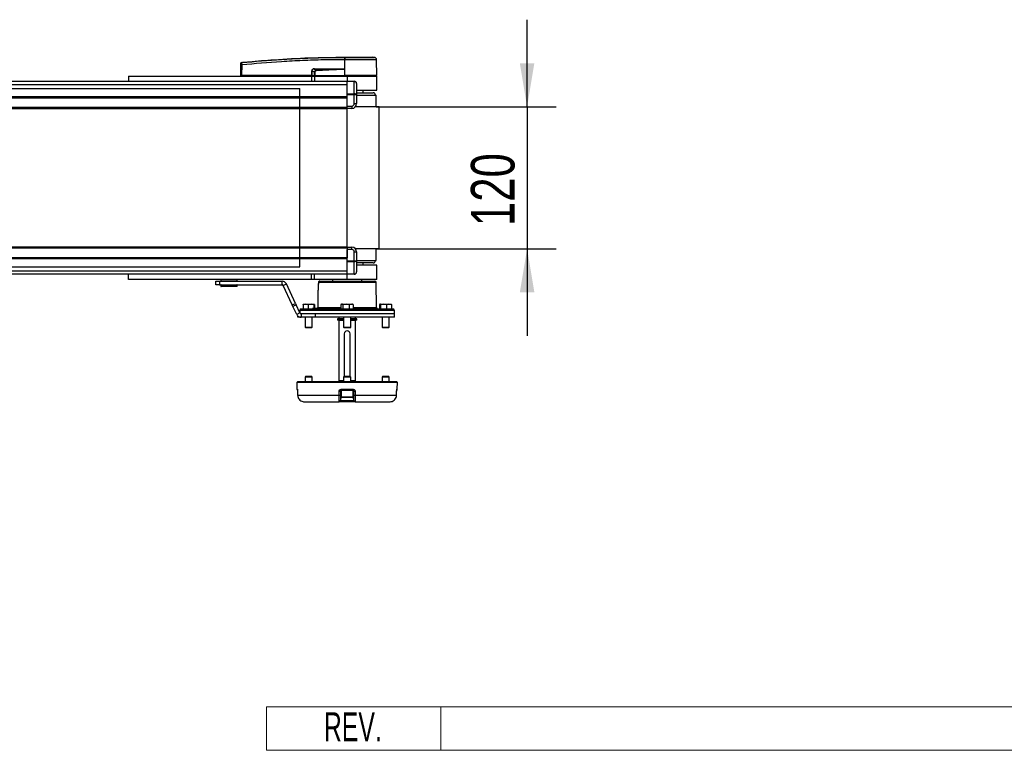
# Model space of a CAD drawing. Header units: millimetres. Extents: x 0 to 420, y 0 to 297.
# Tile 5 of 17: x 198 to 266, y 66 to 116. Entities that reach past the tile are written whole.
import ezdxf
from ezdxf.enums import TextEntityAlignment as Align

# ---------------------------------------------------------------- set-up
doc = ezdxf.new("R2010")
doc.units = ezdxf.units.MM
doc.layers.add('CARTIGLIO', color=140, linetype='Continuous')
doc.layers.add('QUOTE', color=174, linetype='Continuous')
doc.styles.add('SLDTEXTSTYLE0', font='TXT', dxfattribs={"width": 0.638298})
doc.styles.add('SLDTEXTSTYLE3', font='TXT', dxfattribs={"width": 0.75})
doc.dimstyles.new('SLDDIMSTYLE1', dxfattribs={"dimtxt": 3, "dimasz": 3, "dimexe": 0, "dimexo": 0.0625, "dimgap": 0.75, "dimtad": 1, "dimlfac": 12.292419, "dimrnd": 1e-09, "dimzin": 12, "dimdsep": 46, "dimtxsty": 'SLDTEXTSTYLE3', "dimsah": 1, "dimcen": 0.09, "dimadec": 0, "dimazin": 3, "dimtfac": 1, "dimtdec": 3, "dimtmove": 0, "dimatfit": 0, "dimfxl": 0, "dimfrac": 2, "dimtolj": 1, "dimtzin": 12, "dimarcsym": 0})

# ---------------------------------------------------------------- blocks, each defined once
blk = doc.blocks.new('SW_NOTE_0_27')
at = {"layer": 'CARTIGLIO', "color": 0, "insert": (2.34, 2.578), "char_height": 2, "attachment_point": 2, "style": 'SLDTEXTSTYLE0'}
blk.add_mtext('REV.', dxfattribs=at)
blk = doc.blocks.new('Cartiglio ALUSIC')
at = {"color": 161, "linetype": 'Continuous', "lineweight": 18}
for p, q in [((113.971, 150.999), (113.971, 153.999)), ((113.971, 153.999), (313.621, 153.999)), ((125.971, 153.999), (125.971, 150.999)), ((113.971, 150.999), (313.621, 150.999))]:
    blk.add_line(p, q, dxfattribs=at)
at = {"layer": 'CARTIGLIO', "color": 140}
blk.add_blockref('SW_NOTE_0_27', (117.568, 151.037), dxfattribs=at)
at = {"layer": 'CARTIGLIO', "color": 140, "style": 'SLDTEXTSTYLE0', "width": 0.638298}
for tag, height, p in [('AUTOATTR1', 3.5, (223.449, 133.7)), ('AUTOATTR2', 3.5, (221.929, 127.422)), ('AUTOATTR11', 3.5, (222.862, 121.411)), ('AUTOATTR8', 4, (219.244, 110.003)), ('AUTOATTR9', 4, (218.122, 100.423)), ('AUTOATTR0', 4, (249.033, 100.312))]:
    blk.add_attdef(tag, text='', height=height, dxfattribs=at).set_placement(p, align=Align.TOP_CENTER)
at = {"layer": 'CARTIGLIO', "color": 140}
for tag in ['AUTOATTR13', 'AUTOATTR12', 'AUTOATTR10', 'AUTOATTR7', 'AUTOATTR6', 'AUTOATTR5', 'AUTOATTR4', 'AUTOATTR3']:
    blk.add_attdef(tag, (0, 0), '', height=4, dxfattribs=at)
blk = doc.blocks.new('_D_2')
at = {"layer": 'QUOTE'}
for p, q in [((233.106, 110.463), (233.106, 116.463)), ((222.721, 110.463), (235.106, 110.463)), ((233.106, 110.463), (233.106, 100.701)), ((222.721, 100.701), (235.106, 100.701)), ((233.106, 100.701), (233.106, 94.701))]:
    blk.add_line(p, q, dxfattribs=at)
for points in [[(233.106, 110.463), (233.606, 113.463), (232.606, 113.463)], [(233.106, 100.701), (232.606, 97.701), (233.606, 97.701)]]:
    blk.add_solid(points, dxfattribs=at)
at = {"layer": 'QUOTE', "insert": (229.239, 102.257), "char_height": 3, "attachment_point": 1, "rotation": 90, "style": 'SLDTEXTSTYLE3'}
blk.add_mtext('120', dxfattribs=at)

msp = doc.modelspace()

# ---------------------------------------------------------------- linework, layer by layer
at = {"color": 7, "linetype": 'Continuous', "lineweight": 25}
for p, q in [((220.55073, 113.88003), (220.55084, 113.88003)), ((222.5991, 113.86883), (222.4576, 113.88003)), ((213.39943, 112.61909), (213.40578, 113.34752)), ((213.46539, 113.34752), (213.45904, 112.61909)), ((213.46521, 113.51988), (213.46515, 113.51987)), ((220.55061, 113.70852), (220.53741, 113.70852)), ((220.55061, 113.70852), (220.54981, 112.61909)), ((222.75408, 112.61909), (222.74457, 113.70847)), ((205.67073, 112.57841), (205.67073, 112.22944)), ((205.67073, 112.57841), (218.28013, 112.57841)), ((213.39943, 112.61909), (213.45904, 112.61909)), ((213.43904, 112.61909), (213.43975, 112.57841)), ((218.28446, 112.61909), (213.45904, 112.61909)), ((213.46204, 112.61909), (213.4621, 112.57841)), ((218.28013, 112.57841), (218.28013, 112.22944)), ((218.28013, 112.57841), (218.48351, 112.57841)), ((218.28446, 112.61909), (218.28574, 112.94748)), ((218.29966, 112.61909), (218.28446, 112.61909)), ((218.28765, 112.61909), (218.28771, 112.57841)), ((218.30095, 112.94748), (218.29966, 112.61909)), ((218.29966, 112.61909), (218.48103, 112.61909)), ((218.47256, 112.85826), (218.30095, 112.94748)), ((218.32776, 112.61909), (218.32826, 112.57841)), ((218.46329, 113.05958), (218.60632, 112.98523)), ((220.37239, 113.05958), (218.46329, 113.05958)), ((218.46434, 113.08061), (220.37343, 113.08061)), ((218.48351, 112.57841), (218.48351, 112.22944)), ((218.48351, 112.57841), (220.72066, 112.57841)), ((218.48726, 112.61909), (220.54942, 112.61909)), ((218.50002, 112.61909), (218.50031, 112.57841)), ((220.54548, 113.07082), (220.54552, 113.0663)), ((220.54552, 113.0663), (220.54942, 112.61909)), ((220.54981, 112.61909), (220.54942, 112.61909)), ((222.75408, 112.61909), (220.54981, 112.61909)), ((220.55147, 112.61909), (220.5515, 112.57841)), ((220.72066, 112.57841), (222.75443, 112.57841)), ((220.72066, 112.57841), (220.72066, 112.22944)), ((222.71376, 112.57841), (222.71447, 112.61909)), ((222.75443, 111.6022), (222.75443, 112.57841)), ((58.01876, 112.00666), (220.72066, 112.00666)), ((190.35043, 112.22944), (220.72066, 112.22944)), ((220.72066, 112.22944), (221.20876, 112.22944)), ((220.72066, 112.20561), (220.72066, 112.22944)), ((221.20876, 112.20561), (220.72066, 112.20561)), ((220.72066, 111.35841), (220.72066, 112.20561)), ((221.20876, 112.22944), (221.20876, 112.20561)), ((221.20876, 111.35841), (221.20876, 112.20561)), ((221.37147, 112.06674), (221.37147, 111.26719)), ((58.01876, 111.17188), (220.72066, 111.17188)), ((220.72066, 111.35841), (221.20876, 111.35841)), ((220.72066, 111.30088), (220.72066, 111.35841)), ((221.20876, 111.30088), (220.72066, 111.30088)), ((220.72066, 110.52107), (220.72066, 111.30088)), ((221.20876, 111.35841), (221.20876, 111.30088)), ((221.20876, 110.68377), (221.20876, 111.30088)), ((221.37147, 111.4395), (222.51038, 111.4395)), ((221.37147, 111.2768), (222.71376, 111.2768)), ((221.37147, 111.26719), (221.37147, 110.68377)), ((221.3796, 111.6022), (222.75443, 111.6022)), ((221.8189, 111.4395), (221.8189, 111.6022)), ((222.72538, 110.46329), (222.71376, 111.2768)), ((58.01876, 111.09053), (220.72066, 111.09053)), ((220.72066, 110.43972), (220.72066, 111.09053)), ((220.72066, 110.52107), (221.04606, 110.52107)), ((221.04606, 110.52107), (221.04606, 110.35837)), ((221.20876, 110.68377), (221.37147, 110.68377)), ((222.91713, 110.46329), (221.28538, 110.46329)), ((222.91713, 100.70117), (222.91713, 110.46329)), ((58.01876, 110.43972), (220.72066, 110.43972)), ((58.01876, 110.35837), (220.72066, 110.35837)), ((220.72066, 110.35837), (220.72066, 110.43972)), ((221.04606, 110.35837), (220.72066, 110.35837)), ((220.72066, 100.80609), (220.72066, 110.35837)), ((220.72066, 100.80609), (58.01876, 100.80609)), ((220.72066, 100.72474), (58.01876, 100.72474)), ((220.72066, 100.80609), (221.04606, 100.80609)), ((220.72066, 100.80609), (220.72066, 100.72474)), ((220.72066, 100.72474), (220.72066, 100.07393)), ((221.04606, 100.64339), (220.72066, 100.64339)), ((220.72066, 99.86357), (220.72066, 100.64339)), ((221.04606, 100.64339), (221.04606, 100.80609)), ((221.20876, 99.86357), (221.20876, 100.48068)), ((221.20876, 100.48068), (221.37147, 100.48068)), ((222.91713, 100.70117), (221.28538, 100.70117)), ((221.37147, 100.48068), (221.37147, 99.89727)), ((222.71376, 99.88766), (222.72538, 100.70117)), ((220.72066, 100.07393), (58.01876, 100.07393)), ((220.72066, 99.99258), (58.01876, 99.99258)), ((220.72066, 99.86357), (221.20876, 99.86357)), ((220.72066, 99.80605), (220.72066, 99.86357)), ((221.20876, 99.80605), (220.72066, 99.80605)), ((220.72066, 98.95884), (220.72066, 99.80605)), ((221.20876, 99.86357), (221.20876, 99.80605)), ((221.20876, 98.95884), (221.20876, 99.80605)), ((221.37147, 99.89727), (221.37147, 99.09772)), ((221.37147, 99.88766), (222.71376, 99.88766)), ((222.51038, 99.72496), (221.37147, 99.72496)), ((221.8189, 99.56226), (221.8189, 99.72496)), ((220.72066, 99.1578), (58.01876, 99.1578)), ((220.72066, 98.93502), (190.6904, 98.93502)), ((205.67073, 98.58605), (205.67073, 98.93502)), ((218.28013, 98.58605), (218.28013, 98.93502)), ((218.48351, 98.58605), (218.48351, 98.93502)), ((220.72066, 98.95884), (221.20876, 98.95884)), ((220.72066, 98.93502), (220.72066, 98.95884)), ((221.20876, 98.93502), (220.72066, 98.93502)), ((220.72066, 98.58605), (220.72066, 98.93502)), ((221.20876, 98.95884), (221.20876, 98.93502)), ((222.75443, 99.56226), (221.3796, 99.56226)), ((222.75443, 98.58605), (222.75443, 99.56226)), ((218.28013, 98.58605), (205.67073, 98.58605)), ((208.80106, 98.58605), (208.80106, 98.58401)), ((209.45101, 98.58401), (209.45101, 98.58605)), ((211.69373, 98.21997), (211.69373, 98.46402)), ((211.69373, 98.46402), (211.93778, 98.46402)), ((211.93778, 98.46402), (211.93778, 98.21997)), ((211.93778, 98.46402), (216.24545, 98.46402)), ((212.03264, 98.57063), (212.02816, 98.48521)), ((212.02816, 98.48521), (213.14901, 98.48521)), ((212.04166, 98.57063), (212.03264, 98.57063)), ((213.14454, 98.57063), (212.04166, 98.57063)), ((212.05324, 98.46809), (212.04441, 98.46809)), ((213.13276, 98.46809), (212.05324, 98.46809)), ((212.09235, 98.46809), (212.09235, 98.46402)), ((213.08483, 98.46402), (213.08483, 98.46809)), ((213.14901, 98.48521), (213.14454, 98.57063)), ((216.24545, 98.21997), (216.24545, 98.46402)), ((216.31918, 98.173), (216.54037, 98.27614)), ((217.16862, 96.92885), (216.54037, 98.27614)), ((218.48351, 98.58605), (218.28013, 98.58605)), ((220.72066, 98.58605), (218.48351, 98.58605)), ((218.73965, 98.36771), (218.73934, 98.3678)), ((222.71706, 98.36771), (218.73965, 98.36771)), ((218.83752, 98.46362), (222.61945, 98.46362)), ((219.70377, 98.58605), (219.70377, 98.46362)), ((222.75443, 98.58605), (220.72066, 98.58605)), ((221.73754, 98.46362), (221.73754, 98.58605)), ((222.74708, 96.64779), (222.71706, 98.36771)), ((211.93778, 98.21997), (211.69373, 98.21997)), ((211.93778, 98.21997), (216.24545, 98.21997)), ((212.02816, 98.19878), (212.03264, 98.11336)), ((213.14901, 98.19878), (212.02816, 98.19878)), ((212.03264, 98.11336), (213.14454, 98.11336)), ((212.04441, 98.2159), (213.13276, 98.2159)), ((212.05764, 98.09794), (212.04889, 98.09794)), ((213.12829, 98.09794), (212.05764, 98.09794)), ((212.09235, 98.21997), (212.09235, 98.2159)), ((213.08483, 98.2159), (213.08483, 98.21997)), ((213.14454, 98.11336), (213.14901, 98.19878)), ((216.94743, 96.82571), (216.31918, 98.173)), ((218.7153, 97.8542), (218.69424, 96.64779)), ((218.7167, 97.8542), (218.7153, 97.8542)), ((218.73265, 98.01406), (218.73236, 98.01415)), ((216.94743, 96.82571), (217.16862, 96.92885)), ((217.16862, 96.92885), (217.21507, 96.82923)), ((216.99389, 96.72609), (216.94743, 96.82571)), ((217.21507, 96.82923), (216.99389, 96.72609)), ((217.25305, 96.1703), (216.99389, 96.72609)), ((217.47424, 96.27344), (217.21507, 96.82923)), ((217.47424, 96.27344), (217.25305, 96.1703)), ((217.47063, 96.45596), (217.46768, 96.2875)), ((223.97069, 96.45596), (217.47063, 96.45596)), ((217.54797, 96.22647), (217.53594, 96.22647)), ((217.54797, 96.22647), (217.54797, 95.98242)), ((218.52226, 96.22647), (217.54797, 96.22647)), ((217.56823, 96.55188), (223.87308, 96.55188)), ((217.86978, 96.87728), (217.68892, 96.85614)), ((217.68892, 96.85614), (217.68892, 96.55188)), ((217.70129, 96.87728), (217.7006, 96.87703)), ((217.70197, 96.87728), (217.86978, 96.87728)), ((218.05065, 96.85614), (217.86978, 96.87728)), ((217.86978, 96.87728), (218.24457, 96.87728)), ((218.24457, 96.87728), (218.05065, 96.85614)), ((218.05065, 96.85614), (218.05065, 96.55188)), ((218.43849, 96.85614), (218.24457, 96.87728)), ((218.24457, 96.87728), (218.45154, 96.87728)), ((218.33802, 96.59255), (218.33731, 96.55188)), ((218.34531, 96.59255), (218.33802, 96.59255)), ((218.34531, 96.59255), (218.34481, 96.55188)), ((218.41999, 96.59255), (218.34531, 96.59255)), ((218.41999, 96.59255), (218.41949, 96.55188)), ((218.44726, 96.59255), (218.41999, 96.59255)), ((218.43849, 96.85614), (218.43849, 96.59255)), ((218.44726, 96.59255), (218.44754, 96.55188)), ((218.64243, 96.59255), (218.44726, 96.59255)), ((218.4529, 96.87703), (218.45222, 96.87728)), ((218.46459, 96.85614), (218.46459, 96.59255)), ((223.9747, 96.22647), (218.52037, 96.22647)), ((218.52226, 96.22647), (218.52226, 95.98242)), ((223.9747, 96.22647), (218.52226, 96.22647)), ((218.65036, 96.59255), (218.64965, 96.55188)), ((218.65666, 96.59255), (218.65613, 96.55188)), ((218.69424, 96.64779), (220.29606, 96.64779)), ((218.71654, 96.59255), (218.71583, 96.55188)), ((218.72384, 96.59255), (218.71654, 96.59255)), ((218.72384, 96.59255), (218.72333, 96.55188)), ((218.74919, 96.59255), (218.72384, 96.59255)), ((218.74919, 96.59255), (218.74869, 96.55188)), ((218.78978, 96.59255), (218.74919, 96.59255)), ((218.78978, 96.59255), (218.79043, 96.55188)), ((218.8464, 96.59255), (218.78978, 96.59255)), ((218.8464, 96.59255), (218.84705, 96.55188)), ((218.84834, 96.59255), (218.8464, 96.59255)), ((218.84905, 96.55188), (218.84834, 96.59255)), ((219.23357, 96.55188), (219.23286, 96.59255)), ((220.29606, 96.85614), (220.29606, 96.55188)), ((220.34519, 96.87728), (220.32511, 96.86997)), ((220.34519, 96.87728), (220.36425, 96.87728)), ((220.36425, 96.87728), (220.64475, 96.87728)), ((220.64475, 96.87728), (220.43245, 96.85614)), ((220.43245, 96.85614), (220.43245, 96.55188)), ((220.85704, 96.85614), (220.64475, 96.87728)), ((220.64475, 96.87728), (221.00115, 96.87728)), ((221.00115, 96.87728), (220.85704, 96.85614)), ((220.85704, 96.85614), (220.85704, 96.55188)), ((221.14525, 96.85614), (221.00115, 96.87728)), ((221.00115, 96.87728), (221.09612, 96.87728)), ((221.11621, 96.86997), (221.09612, 96.87728)), ((221.14525, 96.85614), (221.14525, 96.55188)), ((221.14525, 96.64779), (222.74708, 96.64779)), ((222.95924, 96.85614), (223.12719, 96.87728)), ((222.95924, 96.85614), (222.95924, 96.55188)), ((222.9891, 96.87728), (222.98419, 96.87549)), ((222.99394, 96.87728), (223.23131, 96.87728)), ((223.23131, 96.87728), (223.02865, 96.85614)), ((223.02865, 96.85614), (223.02865, 96.55188)), ((223.43397, 96.85614), (223.23131, 96.87728)), ((223.23131, 96.87728), (223.60193, 96.87728)), ((223.60193, 96.87728), (223.43397, 96.85614)), ((223.43397, 96.85614), (223.43397, 96.55188)), ((223.76989, 96.85614), (223.60193, 96.87728)), ((223.60193, 96.87728), (223.74003, 96.87728)), ((223.74494, 96.87549), (223.74003, 96.87728)), ((223.76989, 96.85614), (223.76989, 96.55188)), ((223.9747, 96.22647), (223.97069, 96.45596)), ((223.9747, 95.98242), (223.9747, 96.22647)), ((217.31725, 95.98242), (217.31725, 96.08132)), ((217.3986, 95.98242), (217.31725, 95.98242)), ((217.3986, 96.02184), (217.3986, 95.98242)), ((217.54797, 95.98242), (217.3986, 95.98242)), ((218.52226, 95.98242), (217.54797, 95.98242)), ((217.8327, 95.98242), (217.8327, 95.29907)), ((218.3208, 95.29907), (218.3208, 95.98242)), ((223.9747, 95.98242), (218.52226, 95.98242)), ((220.05165, 95.86893), (220.05165, 95.78757)), ((220.4766, 95.86893), (220.05165, 95.86893)), ((220.4766, 95.78757), (220.05165, 95.78757)), ((220.1512, 95.98242), (220.1512, 95.86893)), ((220.1512, 95.77944), (220.1512, 91.63054)), ((220.1512, 95.77944), (220.4766, 95.77944)), ((220.17561, 95.78757), (220.17561, 95.77944)), ((220.4766, 95.98242), (220.4766, 95.29907)), ((220.96471, 95.29907), (220.96471, 95.98242)), ((221.38967, 95.86893), (220.96471, 95.86893)), ((221.38967, 95.78757), (220.96471, 95.78757)), ((220.96471, 95.77944), (221.29011, 95.77944)), ((221.26571, 95.77944), (221.26571, 95.78757)), ((221.29011, 95.86893), (221.29011, 95.98242)), ((221.29011, 91.63054), (221.29011, 95.77944)), ((221.38967, 95.78757), (221.38967, 95.86893)), ((223.12051, 95.98242), (223.12051, 95.29907)), ((223.60862, 95.29907), (223.60862, 95.98242)), ((217.8327, 95.29907), (217.88151, 95.25026)), ((217.8327, 95.29907), (218.3208, 95.29907)), ((218.27199, 95.25026), (217.88151, 95.25026)), ((218.27199, 95.25026), (218.3208, 95.29907)), ((220.4766, 95.29907), (220.52542, 95.25026)), ((220.4766, 95.29907), (220.96471, 95.29907)), ((220.53533, 95.25026), (220.52542, 95.25026)), ((220.9159, 95.25026), (220.53533, 95.25026)), ((220.9159, 95.25026), (220.96471, 95.29907)), ((223.12051, 95.29907), (223.16932, 95.25026)), ((223.12051, 95.29907), (223.60862, 95.29907)), ((223.17184, 95.25026), (223.16932, 95.25026)), ((223.55981, 95.25026), (223.17184, 95.25026)), ((223.55981, 95.25026), (223.60862, 95.29907)), ((220.51728, 94.8439), (220.51728, 91.99662)), ((220.92404, 91.99662), (220.92404, 94.8439)), ((217.2636, 91.50812), (217.26786, 91.0193)), ((217.2636, 91.50812), (224.17772, 91.50812)), ((217.30392, 91.54879), (217.30392, 91.50812)), ((217.30392, 91.54879), (224.1374, 91.54879)), ((217.88151, 91.91487), (217.8327, 91.86606)), ((217.8327, 91.86606), (217.8327, 91.54879)), ((218.30523, 91.86606), (217.8327, 91.86606)), ((217.88151, 91.91487), (218.25954, 91.91487)), ((218.25954, 91.91487), (218.27199, 91.91487)), ((218.3208, 91.86606), (218.27199, 91.91487)), ((218.3208, 91.86606), (218.30523, 91.86606)), ((218.3208, 91.54879), (218.3208, 91.86606)), ((220.1512, 91.63054), (220.15406, 91.54879)), ((220.1512, 91.63054), (220.4766, 91.63054)), ((220.52542, 91.91487), (220.4766, 91.86606)), ((220.4766, 91.86606), (220.4766, 91.54879)), ((220.96471, 91.86606), (220.4766, 91.86606)), ((220.52542, 91.91487), (220.91201, 91.91487)), ((220.91201, 91.91487), (220.9159, 91.91487)), ((220.96471, 91.86606), (220.9159, 91.91487)), ((220.96471, 91.54879), (220.96471, 91.86606)), ((220.96471, 91.63054), (221.29011, 91.63054)), ((221.28726, 91.54879), (221.29011, 91.63054)), ((223.16932, 91.91487), (223.12051, 91.86606)), ((223.12051, 91.86606), (223.12051, 91.54879)), ((223.56868, 91.86606), (223.12051, 91.86606)), ((223.16932, 91.91487), (223.52786, 91.91487)), ((223.52786, 91.91487), (223.55981, 91.91487)), ((223.60862, 91.86606), (223.55981, 91.91487)), ((223.60862, 91.86606), (223.56868, 91.86606)), ((223.60862, 91.54879), (223.60862, 91.86606)), ((224.1374, 91.50812), (224.1374, 91.54879)), ((224.17345, 91.0193), (224.17772, 91.50812)), ((217.26786, 91.0193), (217.29403, 91.0193)), ((217.31187, 90.89914), (217.31289, 90.8994)), ((217.31249, 90.899), (217.31586, 90.60927)), ((220.26568, 90.89869), (220.26062, 90.60864)), ((220.31389, 90.89869), (220.26568, 90.89869)), ((220.29635, 91.0193), (221.14496, 91.0193)), ((221.13496, 90.93866), (220.30635, 90.93866)), ((220.31389, 90.93866), (220.31389, 90.49937)), ((221.12742, 90.49937), (221.12742, 90.93866)), ((221.17563, 90.89869), (221.12742, 90.89869)), ((221.1807, 90.60864), (221.17563, 90.89869)), ((224.12545, 90.60894), (224.12883, 90.899)), ((224.12843, 90.8994), (224.12946, 90.89916)), ((224.14728, 91.0193), (224.17345, 91.0193)), ((217.31586, 90.6091), (217.31586, 90.60894)), ((217.3163, 90.60935), (220.1662, 90.60935)), ((217.76924, 90.16583), (220.17295, 90.16583)), ((221.26837, 90.16583), (220.17295, 90.16583)), ((220.25428, 90.24576), (221.18703, 90.24576)), ((220.31389, 90.49937), (221.11932, 90.49937)), ((221.07861, 90.45055), (220.36271, 90.45055)), ((221.11932, 90.49937), (221.12742, 90.49937)), ((221.26837, 90.16583), (223.67207, 90.16583)), ((221.27511, 90.60935), (224.12502, 90.60935))]:
    msp.add_line(p, q, dxfattribs=at)
at = {"color": 7, "linetype": 'Continuous'}
for p, q in [((61.2728, 111.72423), (217.46662, 111.72423)), ((217.46662, 99.44023), (217.46662, 111.72423)), ((61.2728, 99.44023), (217.46662, 99.44023))]:
    msp.add_line(p, q, dxfattribs=at)
at = {"color": 7, "linetype": 'Continuous', "lineweight": 25, "flags": 128}
for points in [[(220.37239, 113.05958), (220.46934, 113.06335), (220.54552, 113.0663)], [(218.73934, 98.3678), (218.73445, 98.12025), (218.73237, 98.01415)], [(218.73965, 98.36771), (218.73804, 98.28638), (218.73265, 98.01406)], [(220.51728, 91.99662), (220.53276, 91.91879), (220.53443, 91.91487)], [(220.90688, 91.91487), (220.90855, 91.91879), (220.92404, 91.99662)], [(217.31248, 90.899), (217.31199, 90.89909), (217.31187, 90.89914)], [(217.31289, 90.8994), (217.3148, 90.73674), (217.3163, 90.60935)], [(220.1662, 90.60935), (220.16912, 90.77202), (220.1714, 90.8994)], [(221.26992, 90.8994), (221.27283, 90.73674), (221.27511, 90.60935)], [(224.12502, 90.60935), (224.12693, 90.77202), (224.12843, 90.8994)], [(224.12946, 90.89916), (224.12933, 90.89909), (224.12882, 90.899)], [(217.31586, 90.60894), (217.31536, 90.60903), (217.3163, 90.60935)], [(224.12502, 90.60935), (224.12595, 90.60903), (224.12545, 90.60894)]]:
    msp.add_lwpolyline(points, dxfattribs=at)
at = {"color": 7, "linetype": 'Continuous', "lineweight": 25}
for centre, radius, start, end in [((221.14852, 113.74288), 0.61207, 168.1201678, 183.2190123), ((223.84991, 113.49266), 3.32173, 173.3031905, 173.4966106), ((221.16179, 113.74247), 0.61213, 168.0817426, 183.1800729), ((222.58187, 113.70705), 0.1627, 0.5000113, 83.9231277), ((213.43559, 111.54649), 1.80127, 89.0518988, 90.9481012), ((213.4715, 113.44288), 0.06488, 96.1041945, 179.3841407), ((218.29334, 115.01948), 2.07202, 269.78976, 270.21024), ((218.29581, 113.07841), 0.16854, 353.5856583, 0.7475902), ((162.41807, 110.26961), 56.25383, 2.7312588, 2.7669963), ((220.2049, 113.07841), 0.16854, 353.5856583, 0.7475902), ((221.20876, 112.06674), 0.1627, 0, 90), ((222.51038, 111.2768), 0.1627, 0, 90), ((221.04606, 110.68377), 0.1627, 270, 0), ((221.04606, 110.68377), 0.3254, 270, 0), ((221.04606, 100.48068), 0.3254, 0, 90), ((221.04606, 100.48068), 0.1627, 0, 90), ((222.51038, 99.88766), 0.1627, 270, 0), ((221.20876, 99.09772), 0.1627, 270, 0), ((212.04441, 98.48436), 0.01627, 177, 270), ((212.04889, 98.56978), 0.01627, 90, 177), ((213.12829, 98.56978), 0.01627, 3, 90), ((213.13276, 98.48436), 0.01627, 270, 3), ((216.24545, 98.13862), 0.3254, 25, 90), ((222.61945, 98.366), 0.09762, 1, 90), ((212.04441, 98.19963), 0.01627, 90, 183), ((212.04889, 98.11421), 0.01627, 183, 270), ((213.12829, 98.11421), 0.01627, 270, 357), ((213.13276, 98.19963), 0.01627, 357, 90), ((216.24545, 98.13862), 0.08135, 25, 90), ((218.75739, 97.85349), 0.0407, 156.0337144, 179.001595), ((217.56823, 96.45425), 0.09762, 90, 179), ((218.59663, 96.6495), 0.09762, 324.3146653, 359), ((222.84468, 96.6495), 0.09762, 181, 270), ((223.87308, 96.45425), 0.09762, 1, 90), ((220.72066, 94.8439), 0.20338, 0, 180), ((217.34921, 91.02001), 0.08135, 180.5, 239.6562563), ((217.37585, 91.01999), 0.08182, 180.4839293, 208.0175912), ((220.2345, 93.01925), 2.12078, 268.2948949, 270.8423603), ((220.46744, 90.99957), 0.17222, 173.4212519, 200.7118678), ((220.97387, 90.99957), 0.17222, 339.2881322, 6.5787481), ((221.20681, 93.01925), 2.12078, 269.1576397, 271.7051051), ((224.0921, 91.02001), 0.08135, 300.2284648, 359.5), ((224.06546, 91.01999), 0.08183, 332.0869882, 359.5159998), ((220.22934, 92.72723), 2.11882, 268.2925356, 270.845926), ((220.17295, 90.24718), 0.08135, 270, 359), ((220.36271, 90.49937), 0.04881, 180, 270), ((221.07861, 90.49937), 0.04881, 270, 0), ((221.21198, 92.72723), 2.11882, 269.154074, 271.7074644), ((221.26837, 90.24718), 0.08135, 181, 270)]:
    msp.add_arc(centre, radius, start, end, dxfattribs=at)
for centre, major_axis, ratio, start_param, end_param in [((218.5744, 112.86456), (0.27661, -0.13605), 0.60672542, 2.25200573, 3.42889257), ((218.57235, 112.86477), (0.2617, -0.12953), 0.5569608, 2.25321842, 3.43010526), ((218.67374, 112.81207), (0.1864, -0.09917), 0.77058227, 2.30113884, 3.47802567), ((218.67374, 112.81243), (0.16271, -0.086), 0.66301777, 2.29905058, 3.47593741), ((221.20876, 112.06674), (0.1627, 0), 0.85355339, 0, 1.57079633), ((221.20876, 111.26719), (0.1627, 0), 0.56066017, 0, 1.57079633), ((221.20876, 111.26719), (0.1627, 0), 0.20710678, 0, 1.57079633), ((221.20876, 99.89727), (0.1627, 0), 0.20710678, 4.71238898, 6.28318531), ((221.20876, 99.89727), (0.1627, 0), 0.56066017, 4.71238898, 6.28318531), ((221.20876, 99.09772), (0.1627, 0), 0.85355339, 4.71238898, 6.28318531)]:
    msp.add_ellipse(centre, major_axis=major_axis, ratio=ratio, start_param=start_param, end_param=end_param, dxfattribs=at)
for points, knots in [([(213.4646, 113.50739), (214.38069, 113.591), (215.77693, 113.71842), (217.65833, 113.81214), (219.10422, 113.8618), (220.06662, 113.86176), (220.54955, 113.86889), (220.54955, 113.86889)], [0, 0, 0, 0, 0.38876695, 0.59252789, 0.79628932, 0.99999932, 1, 1, 1, 1]), ([(213.46521, 113.51988), (213.49254, 113.52265), (213.66119, 113.53978), (214.40116, 113.612), (215.92153, 113.7362), (218.11507, 113.85556), (219.73851, 113.87187), (220.55073, 113.88003)], [0, 0, 0, 0, 0.01170126, 0.07220884, 0.31419353, 0.65688711, 1, 1, 1, 1]), ([(220.54955, 113.86889), (220.54955, 113.86889), (220.55399, 113.86889), (220.55843, 113.86889), (220.56286, 113.86889)], [0, 0, 0, 0, 0.00036549, 1, 1, 1, 1]), ([(220.55084, 113.88003), (220.67162, 113.88003), (220.91355, 113.88003), (221.26991, 113.88003), (221.60116, 113.88003), (221.89572, 113.88003), (222.13832, 113.88003), (222.31933, 113.88003), (222.4363, 113.88003), (222.4505, 113.88003), (222.4576, 113.88003)], [0, 0, 0, 0, 0.12488045, 0.25013958, 0.37464939, 0.49981249, 0.62476421, 0.74955772, 0.87492377, 1, 1, 1, 1]), ([(220.56286, 113.86889), (220.6585, 113.86887), (220.84977, 113.86884), (221.14462, 113.86887), (221.43812, 113.86887), (221.72127, 113.86879), (221.9754, 113.86887), (222.19458, 113.86887), (222.37135, 113.86884), (222.50113, 113.86892), (222.58333, 113.86882), (222.59384, 113.86883), (222.5991, 113.86883)], [0, 0, 0, 0, 0.09230362, 0.18460708, 0.28653845, 0.3884688, 0.49039805, 0.59232883, 0.69424704, 0.79616636, 0.8980845, 1, 1, 1, 1]), ([(213.40578, 113.34752), (213.40582, 113.3514), (213.40595, 113.36612), (213.40616, 113.39113), (213.4064, 113.41775), (213.40657, 113.4372), (213.4066, 113.44145), (213.40662, 113.44358)], [0, 0, 0, 0, 0.08210774, 0.31165455, 0.54070711, 0.77036972, 1, 1, 1, 1]), ([(213.40662, 113.44358), (213.40666, 113.44826), (213.40672, 113.45463), (213.40673, 113.45548), (213.40673, 113.4557)], [0, 0, 0, 0, 0.73657409, 1, 1, 1, 1]), ([(213.40673, 113.4557), (213.40682, 113.45796), (213.40722, 113.46762), (213.41223, 113.48429), (213.42529, 113.50233), (213.44354, 113.51548), (213.45795, 113.51841), (213.46515, 113.51987)], [0, 0, 0, 0, 0.07160669, 0.30681144, 0.53787451, 0.76893725, 1, 1, 1, 1]), ([(213.4646, 113.50739), (213.46414, 113.50381), (213.46321, 113.49662), (213.46285, 113.46421), (213.46333, 113.41997), (213.46436, 113.37841), (213.46518, 113.35395), (213.46539, 113.34752)], [0, 0, 0, 0, 0.22968814, 0.45959689, 0.68877935, 0.91808895, 1, 1, 1, 1]), ([(213.46515, 113.51987), (213.46511, 113.51964), (213.46495, 113.51875), (213.46475, 113.51221), (213.4646, 113.50739)], [0, 0, 0, 0, 0.26388418, 1, 1, 1, 1]), ([(220.53741, 113.70852), (220.0566, 113.70552), (219.09499, 113.69953), (217.65302, 113.65245), (215.77465, 113.55806), (214.38046, 113.43095), (213.46539, 113.34752)], [0, 0, 0, 0, 0.20362021, 0.40724063, 0.61094774, 1, 1, 1, 1]), ([(222.74457, 113.70847), (222.73917, 113.70849), (222.72821, 113.70853), (222.63997, 113.70854), (222.50035, 113.70844), (222.3106, 113.7085), (222.07409, 113.70853), (221.80139, 113.70841), (221.4954, 113.70854), (221.18019, 113.70849), (220.86102, 113.70847), (220.65488, 113.7085), (220.55061, 113.70852)], [0, 0, 0, 0, 0.10046502, 0.20384345, 0.30430944, 0.40768894, 0.50815524, 0.61153497, 0.71200234, 0.81538328, 0.9066108, 1, 1, 1, 1]), ([(218.47256, 112.85826), (218.47733, 112.85828), (218.48585, 112.85831), (218.49659, 112.85828), (218.50132, 112.85826)], [0, 0, 0, 0, 0.56, 1, 1, 1, 1]), ([(218.48103, 112.61909), (218.47842, 112.6637), (218.47375, 112.74328), (218.47293, 112.82316), (218.47256, 112.85826)], [0, 0, 0, 0, 0.56058603, 1, 1, 1, 1]), ([(218.48103, 112.61909), (218.48159, 112.61909), (218.4829, 112.61909), (218.48512, 112.61909), (218.48668, 112.61909), (218.48726, 112.61909)], [0, 0, 0, 0, 0.31939567, 0.74819126, 1, 1, 1, 1]), ([(218.50132, 112.85826), (218.50007, 112.81358), (218.49784, 112.73371), (218.49049, 112.65414), (218.48726, 112.61909)], [0, 0, 0, 0, 0.55939227, 1, 1, 1, 1]), ([(218.60632, 112.98523), (218.93594, 113.00012), (219.52459, 113.02672), (220.11333, 113.04954), (220.37239, 113.05958)], [0, 0, 0, 0, 0.55997408, 1, 1, 1, 1]), ([(220.54552, 113.0663), (220.18398, 113.04216), (219.5384, 112.99906), (218.89227, 112.96511), (218.608, 112.95018)], [0, 0, 0, 0, 0.560026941, 1, 1, 1, 1]), ([(220.37343, 113.08061), (220.39006, 113.08045), (220.4393, 113.07997), (220.49722, 113.08014), (220.53739, 113.07238), (220.54548, 113.07082)], [0, 0, 0, 0, 0.28926734, 0.85682964, 1, 1, 1, 1]), ([(218.83752, 98.46362), (218.82645, 98.46253), (218.8043, 98.46034), (218.7748, 98.44325), (218.75266, 98.41815), (218.74147, 98.3913), (218.74014, 98.37402), (218.73965, 98.36771)], [0, 0, 0, 0, 0.218958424, 0.438118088, 0.657037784, 0.874777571, 1, 1, 1, 1]), ([(218.73265, 98.01406), (218.73207, 97.99584), (218.73089, 97.95933), (218.72671, 97.91118), (218.72208, 97.87509), (218.71851, 97.85669), (218.7172, 97.85488), (218.7167, 97.8542)], [0, 0, 0, 0, 0.21403312, 0.42898771, 0.64649007, 0.86612484, 1, 1, 1, 1]), ([(218.73233, 98.01415), (218.73232, 98.01333), (218.73216, 97.99377), (218.73013, 97.95487), (218.72582, 97.90603), (218.72212, 97.879), (218.71983, 97.86818), (218.7199, 97.8684), (218.71992, 97.86846)], [0, 0, 0, 0, 0.01154489, 0.27651375, 0.54757079, 0.82177656, 0.95331415, 1, 1, 1, 1]), ([(217.68892, 96.85614), (217.68915, 96.85682), (217.69345, 96.86973), (217.69782, 96.87361), (217.70197, 96.87728)], [0, 0, 0, 0, 0.052974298, 1, 1, 1, 1]), ([(218.45154, 96.87728), (218.44739, 96.87361), (218.44302, 96.86973), (218.43872, 96.85682), (218.43849, 96.85614)], [0, 0, 0, 0, 0.9470257, 1, 1, 1, 1]), ([(218.46459, 96.85614), (218.4637, 96.85874), (218.45939, 96.87137), (218.45501, 96.87467), (218.45154, 96.87728)], [0, 0, 0, 0, 0.20618569, 1, 1, 1, 1]), ([(218.70188, 96.59255), (218.69221, 96.59255), (218.67561, 96.59255), (218.66225, 96.59255), (218.65666, 96.59255)], [0, 0, 0, 0, 0.58179951, 1, 1, 1, 1]), ([(219.22994, 96.59255), (219.2309, 96.59255), (219.2356, 96.59255), (219.21595, 96.59255), (219.17043, 96.59255), (219.09757, 96.59255), (219.01325, 96.59255), (218.93247, 96.59255), (218.88713, 96.59255), (218.86979, 96.59255)], [0, 0, 0, 0, 0.04428127, 0.21678875, 0.39040225, 0.53936307, 0.71183047, 0.88981697, 1, 1, 1, 1]), ([(220.36425, 96.87728), (220.34609, 96.87467), (220.32322, 96.87137), (220.3007, 96.85874), (220.29606, 96.85614)], [0, 0, 0, 0, 0.79381431, 1, 1, 1, 1]), ([(220.43245, 96.85614), (220.43126, 96.85682), (220.40878, 96.86973), (220.38591, 96.87361), (220.36425, 96.87728)], [0, 0, 0, 0, 0.0529743, 1, 1, 1, 1]), ([(221.11542, 96.86593), (221.12422, 96.86436), (221.13422, 96.86258), (221.14406, 96.85683), (221.14525, 96.85614)], [0, 0, 0, 0, 0.87901096, 1, 1, 1, 1]), ([(222.99394, 96.87728), (222.9847, 96.87467), (222.97306, 96.87137), (222.9616, 96.85874), (222.95924, 96.85614)], [0, 0, 0, 0, 0.79381431, 1, 1, 1, 1]), ([(223.02865, 96.85614), (223.02804, 96.85682), (223.0166, 96.86973), (223.00496, 96.87361), (222.99394, 96.87728)], [0, 0, 0, 0, 0.0529743, 1, 1, 1, 1]), ([(223.74488, 96.87165), (223.75265, 96.86902), (223.76104, 96.86618), (223.76929, 96.85683), (223.76989, 96.85614)], [0, 0, 0, 0, 0.92651593, 1, 1, 1, 1]), ([(217.29403, 91.0193), (217.29585, 91.01794), (217.29948, 91.01521), (217.30507, 90.99394), (217.30967, 90.96258), (217.31226, 90.9289), (217.31272, 90.90725), (217.31289, 90.8994)], [0, 0, 0, 0, 0.22191221, 0.44275024, 0.6617521, 0.8773894, 1, 1, 1, 1]), ([(217.30395, 90.98447), (217.304, 90.98432), (217.30412, 90.98393), (217.30556, 90.9779), (217.30771, 90.96442), (217.30988, 90.94607), (217.31055, 90.93122), (217.3108, 90.92569)], [0, 0, 0, 0, 0.10169302, 0.27100647, 0.51535631, 0.81957296, 1, 1, 1, 1]), ([(217.3108, 90.92569), (217.31117, 90.92037), (217.31177, 90.91181), (217.31169, 90.90263), (217.31166, 90.89916)], [0, 0, 0, 0, 0.62158321, 1, 1, 1, 1]), ([(220.1714, 90.8994), (220.17301, 90.91301), (220.17624, 90.94028), (220.19817, 90.97624), (220.22998, 91.0033), (220.2647, 91.01735), (220.28753, 91.01876), (220.29635, 91.0193)], [0, 0, 0, 0, 0.21190404, 0.42486415, 0.64104474, 0.86118213, 1, 1, 1, 1]), ([(220.30635, 90.93866), (220.30347, 90.93848), (220.29601, 90.938), (220.28478, 90.93334), (220.27447, 90.92439), (220.26729, 90.91244), (220.26621, 90.90324), (220.26568, 90.89869)], [0, 0, 0, 0, 0.14001619, 0.36327889, 0.58147636, 0.79302006, 1, 1, 1, 1]), ([(221.17563, 90.89869), (221.17543, 90.90131), (221.17488, 90.90859), (221.17016, 90.91987), (221.16094, 90.93025), (221.14879, 90.93728), (221.13958, 90.9382), (221.13496, 90.93866)], [0, 0, 0, 0, 0.11947659, 0.33202034, 0.55185939, 0.77576469, 1, 1, 1, 1]), ([(221.14496, 91.0193), (221.15911, 91.01794), (221.18735, 91.01521), (221.22498, 90.99394), (221.25331, 90.96258), (221.26764, 90.9289), (221.26931, 90.90725), (221.26992, 90.8994)], [0, 0, 0, 0, 0.22191221, 0.44275024, 0.6617521, 0.8773894, 1, 1, 1, 1]), ([(224.12843, 90.8994), (224.12881, 90.91301), (224.12957, 90.94028), (224.13335, 90.97624), (224.13833, 91.0033), (224.14327, 91.01735), (224.14616, 91.01876), (224.14728, 91.0193)], [0, 0, 0, 0, 0.21190404, 0.42486415, 0.64104474, 0.86118213, 1, 1, 1, 1]), ([(224.12953, 90.89918), (224.12953, 90.90077), (224.12949, 90.90847), (224.12996, 90.91581), (224.13034, 90.92163)], [0, 0, 0, 0, 0.20589298, 1, 1, 1, 1]), ([(224.13034, 90.92163), (224.13055, 90.92736), (224.13117, 90.94369), (224.13359, 90.96449), (224.13594, 90.97911), (224.13745, 90.98475), (224.13728, 90.98425), (224.13725, 90.98413)], [0, 0, 0, 0, 0.17693847, 0.50463871, 0.77079622, 0.94793229, 1, 1, 1, 1]), ([(217.3163, 90.60935), (217.32177, 90.55951), (217.3327, 90.4599), (217.41058, 90.32758), (217.52447, 90.22731), (217.65123, 90.17359), (217.73549, 90.16805), (217.76924, 90.16583)], [0, 0, 0, 0, 0.21287359, 0.42546251, 0.63920635, 0.85549824, 1, 1, 1, 1]), ([(220.17295, 90.16583), (220.17137, 90.1709), (220.16822, 90.18104), (220.16541, 90.26027), (220.16432, 90.37647), (220.1648, 90.50057), (220.16583, 90.58018), (220.1662, 90.60935)], [0, 0, 0, 0, 0.21982892, 0.43999401, 0.65884934, 0.87496666, 1, 1, 1, 1]), ([(220.26062, 90.60864), (220.2602, 90.58477), (220.25906, 90.5196), (220.25729, 90.41802), (220.25563, 90.32296), (220.2545, 90.25819), (220.25436, 90.2499), (220.25428, 90.24576)], [0, 0, 0, 0, 0.124712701, 0.340426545, 0.559188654, 0.779623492, 1, 1, 1, 1]), ([(221.18703, 90.24576), (221.187, 90.24757), (221.18692, 90.2521), (221.18615, 90.29601), (221.18472, 90.37803), (221.18283, 90.4863), (221.18141, 90.56786), (221.1807, 90.60864)], [0, 0, 0, 0, 0.14488136, 0.36155244, 0.57533965, 0.78764269, 1, 1, 1, 1]), ([(221.27511, 90.60935), (221.2757, 90.55951), (221.27688, 90.4599), (221.27677, 90.32758), (221.27505, 90.22731), (221.27207, 90.17359), (221.26943, 90.16805), (221.26837, 90.16583)], [0, 0, 0, 0, 0.21287359, 0.42546251, 0.63920635, 0.85549824, 1, 1, 1, 1]), ([(223.67207, 90.16583), (223.72357, 90.1709), (223.82666, 90.18104), (223.96374, 90.26027), (224.0661, 90.37647), (224.11736, 90.50057), (224.12297, 90.58018), (224.12502, 90.60935)], [0, 0, 0, 0, 0.21982892, 0.43999401, 0.65884934, 0.87496666, 1, 1, 1, 1])]:
    msp.add_open_spline(points, degree=3, knots=knots, dxfattribs=at)
for points in [[(217.47424, 96.27344), (217.47807, 96.26673), (217.48572, 96.25332), (217.50374, 96.2384), (217.52488, 96.22837), (217.54027, 96.2271), (217.54797, 96.22647)], [(217.25305, 96.1703), (217.26835, 96.14347), (217.29895, 96.0898), (217.37106, 96.03012), (217.45561, 95.98999), (217.51718, 95.98494), (217.54797, 95.98242)]]:
    msp.add_open_spline(points, degree=3, dxfattribs=at)

# ---------------------------------------------------------------- block references
at = {"layer": 'CARTIGLIO'}
msp.add_blockref('Cartiglio ALUSIC', (101.2063, -84.82804), dxfattribs=at)

# ---------------------------------------------------------------- dimensions: what is measured, and where the dimension line sits
at = {"layer": 'QUOTE'}
dim = msp.add_linear_dim(base=(230.72461, 100.70117), p1=(220.72066, 110.46329), p2=(220.72066, 100.70117), angle=90, dimstyle='SLDDIMSTYLE1', dxfattribs=at)
dim.commit()
dim.dimension.update_dxf_attribs({"geometry": '_D_2', "text_midpoint": (230.72461, 105.58223), "dimtype": 160})

doc.saveas('drawing.dxf')
